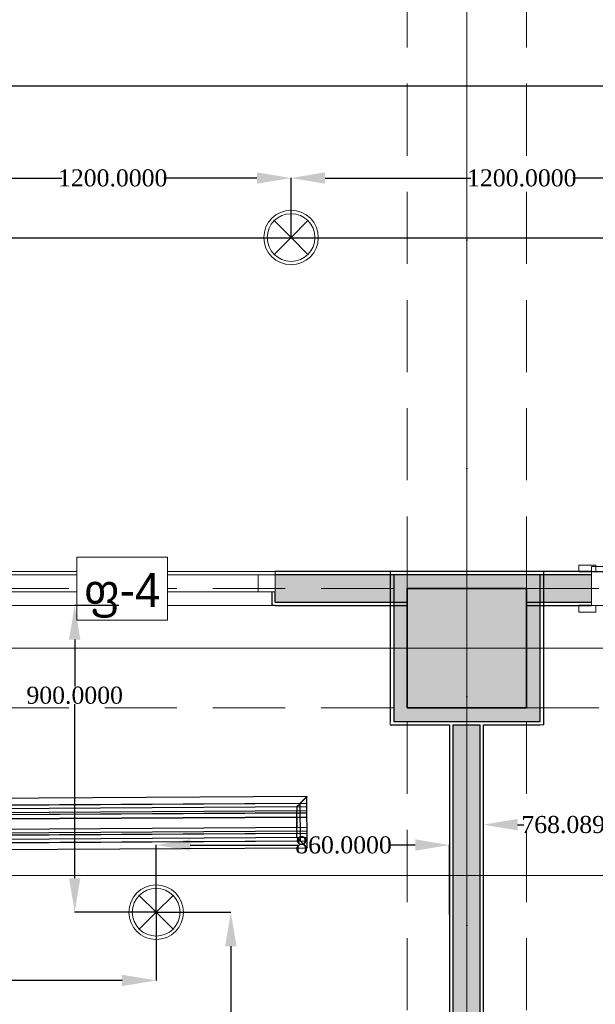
# Model space of a CAD drawing. Header units: millimetres. Extents: x 0 to 88385, y 0 to 41127.
# Tile 52 of 244: x 53920 to 55608, y 19618 to 22507. Entities that reach past the tile are written whole.
import ezdxf
from ezdxf.enums import TextEntityAlignment as Align

# ---------------------------------------------------------------- set-up
doc = ezdxf.new("R2010")
doc.units = ezdxf.units.MM
doc.header["$MEASUREMENT"] = 0
doc.set_wipeout_variables(frame=1)
doc.linetypes.add('Dot & Dashed', pattern=[670.277762, 317.5, -176.388889, 0, -176.388874])
doc.linetypes.add('Hidden', pattern=[317.5, 211.666667, -105.833333])
for name, color, linetype in [('- ავარიული განათება', 7, 'Continuous'), ('- განათება', 7, 'Continuous'), ('- მექანიკური ნაწილი', 7, 'Continuous'), ('Edges', 7, 'Continuous'), ('New_Structural - Bearing', 7, 'Continuous'), ('Structural - Bearing', 7, 'Continuous'), ('Structural - Grid', 7, 'Continuous')]:
    doc.layers.add(name, color=color, linetype=linetype)
for name, color, linetype, lineweight in [('2D Drafting - General_Pen_No__2', 8, 'Continuous', 15), ('New_Annotation - Text_Pen_No__20', 1, 'Continuous', 0), ('New_Archicad Doors_Pen_No__1', 7, 'Continuous', 13), ('New_Archicad Windows_Pen_No__1', 7, 'Continuous', 13), ('New_Structural - Bearing_Pen_No__1', 7, 'Continuous', 13), ('Structural - Bearing_Pen_No__20', 1, 'Continuous', 0)]:
    doc.layers.add(name, color=color, linetype=linetype, lineweight=lineweight)
for name, color, linetype, lineweight, true_color in [('New_Interior - Lamp_Pen_No__77', 7, 'Continuous', 20, 0xffeb28), ('New_Structural - Bearing_Pen_No__255', 7, 'Continuous', 13, 0xe8e8e8), ('New_Structural - Bearing_Pen_No__5', 7, 'Continuous', 25, 0x40a5ff), ('New_Structural - Bearing_Pen_No__57', 7, 'Continuous', 25, 0xdcd214), ('Structural - Bearing_Pen_No__161', 7, 'Continuous', 13, 0x6a6a6a), ('Structural - Bearing_Pen_No__28', 7, 'Continuous', 35, 0xa80f02), ('Structural - Bearing_Pen_No__81', 7, 'Continuous', 20, 0x6a6a6a), ('Structural - Grid_Pen_No__81', 7, 'Continuous', 20, 0x6a6a6a)]:
    doc.layers.add(name, color=color, linetype=linetype, lineweight=lineweight, true_color=true_color)
doc.styles.add('GENERATED_STYLE_2', font='txt')
doc.styles.get("Standard").update_dxf_attribs({"font": 'sylfaen.ttf'})
doc.dimstyles.get("Standard").update_dxf_attribs({"dimtxt": 0.18, "dimasz": 0.18, "dimexe": 0.18, "dimexo": 0.0625, "dimgap": 0.09, "dimtad": 0, "dimtih": 1, "dimtoh": 1, "dimdec": 4, "dimzin": 0, "dimdsep": 46, "dimtxsty": 'Standard', "dimcen": 0.09, "dimadec": 0, "dimazin": 0, "dimtfac": 1, "dimtdec": 4, "dimtofl": 0, "dimtmove": 0, "dimatfit": 3, "dimfxl": 1, "dimtolj": 1, "dimtzin": 0, "dimarcsym": 0})

# ---------------------------------------------------------------- blocks, each defined once
blk = doc.blocks.new('Window_2')
at = {"layer": 'New_Archicad Windows_Pen_No__1', "color": 7, "linetype": 'Continuous', "lineweight": 13}
for p, q in [((-500, 10), (500, 10)), ((-500, 10), (-500, 0)), ((-500, 0), (-450, 0)), ((-500, 0), (-500, -50)), ((-500, 0), (-500, -50)), ((-450, 0), (-450, -50)), ((-450, 0), (450, 0)), ((450, -50), (450, 0)), ((450, 0), (500, 0)), ((500, 10), (500, 0)), ((500, 0), (500, -50)), ((500, 0), (500, -50)), ((-450, -50), (-500, -50)), ((-490, -50), (-490, -90)), ((450, -50), (-450, -50)), ((500, -50), (450, -50)), ((490, -50), (490, -90)), ((-500, -90), (-490, -90)), ((-490, -90), (490, -90)), ((500, -90), (490, -90))]:
    blk.add_line(p, q, dxfattribs=at)
blk = doc.blocks.new('Door_3')
at = {"layer": 'New_Archicad Doors_Pen_No__1', "color": 7, "linetype": 'Continuous', "lineweight": 13}
for p, q in [((370, 0), (370, 820)), ((370, 820), (410, 820)), ((410, 820), (410, 0)), ((-487, 0), (-487, 19)), ((-487, 19), (-437, 19)), ((-437, 0), (-487, 0)), ((-450, 0), (-487, 0)), ((-450, 0), (-487, 0)), ((-410, 0), (-450, 0)), ((-450, 0), (-450, -115)), ((-450, 0), (-450, -10)), ((-450, 0), (-450, -10)), ((-437, 19), (-437, 0)), ((-410, -115), (-410, 0)), ((410, 0), (370, 0)), ((450, 0), (410, 0)), ((410, 0), (410, -115)), ((437, 19), (487, 19)), ((437, 0), (437, 19)), ((487, 0), (437, 0)), ((450, -115), (450, 0)), ((450, 0), (450, -10)), ((450, 0), (450, -10)), ((450, 0), (487, 0)), ((450, 0), (487, 0)), ((487, 19), (487, 0)), ((-450, -10), (-450, -90)), ((-450, -10), (-450, -90)), ((450, -10), (450, -90)), ((450, -10), (450, -90)), ((-487, -119), (-487, -100)), ((-487, -100), (-437, -100)), ((-450, -100), (-487, -100)), ((-450, -100), (-487, -100)), ((-450, -90), (-450, -100)), ((-450, -90), (-450, -100)), ((-450, -115), (-410, -115)), ((-437, -100), (-437, -119)), ((410, -115), (450, -115)), ((437, -100), (487, -100)), ((437, -119), (437, -100)), ((450, -90), (450, -100)), ((450, -90), (450, -100)), ((450, -100), (487, -100)), ((450, -100), (487, -100)), ((487, -100), (487, -119)), ((-437, -119), (-487, -119)), ((487, -119), (437, -119))]:
    blk.add_line(p, q, dxfattribs=at)
blk.add_arc((410, 0), 820, 90, 180, dxfattribs=at)
blk = doc.blocks.new('Wall_46', base_point=(2382.1, 20888))
at = {"layer": 'New_Structural - Bearing_Pen_No__57', "linetype": 'Continuous', "lineweight": 25, "true_color": 0xdcd214}
blk.add_hatch(color=52, dxfattribs=at).paths.add_polyline_path([(-29571.1, 20798), (-29183.8, 20798), (-29183.8, 20838), (-28833.8, 20838), (-28833.8, 20798), (-28643.7, 20798), (-28643.7, 20878), (-29571.1, 20878), (-29571.1, 20828)])
at = {"layer": 'New_Structural - Bearing_Pen_No__1', "color": 7, "linetype": 'Continuous', "lineweight": 13}
for p, q in [((-29571.1, 20888), (-29571.1, 20878)), ((-29571.1, 20878), (-29571.1, 20828)), ((-28643.7, 20878), (-28643.7, 20888)), ((-28643.7, 20798), (-28643.7, 20878)), ((-29571.1, 20828), (-29581.1, 20828)), ((-28643.7, 20788), (-28643.7, 20798))]:
    blk.add_line(p, q, dxfattribs=at)
at = {"layer": 'New_Structural - Bearing_Pen_No__5', "color": 161, "linetype": 'Continuous', "lineweight": 25, "true_color": 0x40a5ff}
for p, q in [((-28643.7, 20878), (-29571.1, 20878)), ((-28643.7, 20888), (-28680.7, 20888)), ((-29581.1, 20828), (-29581.1, 20788)), ((-29571.1, 20798), (-29571.1, 20828)), ((-29571.1, 20788), (-29581.1, 20788)), ((-29571.1, 20798), (-29183.8, 20798)), ((-28833.8, 20798), (-28643.7, 20798)), ((-28643.7, 20788), (-28680.7, 20788))]:
    blk.add_line(p, q, dxfattribs=at)
at = {"layer": 'New_Structural - Bearing_Pen_No__5', "color": 161, "linetype": 'Continuous', "lineweight": 25, "true_color": 0x40a5ff, "flags": 128}
for points in [[(-28643.7, 20888), (-29571.1, 20888)], [(-29571.1, 20788), (-29183.8, 20788)], [(-28833.8, 20788), (-28643.7, 20788)]]:
    blk.add_lwpolyline(points, dxfattribs=at)
at = {"layer": 'New_Archicad Doors_Pen_No__1', "color": 7, "linetype": 'Continuous', "lineweight": 13, "zscale": 1000, "rotation": 180}
blk.add_blockref('Door_3', (-28193.7, 20788), dxfattribs=at)
at = {"layer": 'New_Archicad Windows_Pen_No__1', "color": 7, "linetype": 'Continuous', "lineweight": 13, "zscale": 1000}
blk.add_blockref('Window_2', (-30071.1, 20878), dxfattribs=at)
blk = doc.blocks.new('Wall_58', base_point=(-29060.5, 20488))
at = {"layer": 'New_Structural - Bearing_Pen_No__57', "linetype": 'Continuous', "lineweight": 25, "true_color": 0xdcd214}
blk.add_hatch(color=52, dxfattribs=at).paths.add_polyline_path([(-29050.5, 20438), (-29050.5, 14888), (-28970.5, 14888), (-28970.5, 20438)])
at = {"layer": 'New_Structural - Bearing_Pen_No__1', "color": 7, "linetype": 'Continuous', "lineweight": 13, "flags": 128}
blk.add_lwpolyline([(-29050.5, 20438), (-28970.5, 20438)], dxfattribs=at)
at = {"layer": 'New_Structural - Bearing_Pen_No__5', "color": 161, "linetype": 'Continuous', "lineweight": 25, "true_color": 0x40a5ff}
for p, q in [((-29050.5, 20438), (-29050.5, 14888)), ((-28970.5, 14888), (-28970.5, 20438))]:
    blk.add_line(p, q, dxfattribs=at)
at = {"layer": 'New_Structural - Bearing_Pen_No__5', "color": 161, "linetype": 'Continuous', "lineweight": 25, "true_color": 0x40a5ff, "flags": 128}
for points in [[(-29060.5, 20438), (-29060.5, 14888)], [(-28960.5, 14888), (-28960.5, 20438)]]:
    blk.add_lwpolyline(points, dxfattribs=at)
blk = doc.blocks.new('Wall_112', base_point=(-28833.8, 20838))
at = {"layer": 'New_Structural - Bearing_Pen_No__255', "linetype": 'Continuous', "lineweight": 13, "true_color": 0xe8e8e8}
for points in [[(-28833.8, 20878), (-28833.8, 20838), (-28793.8, 20878)], [(-28833.8, 20838), (-28793.8, 20838), (-28793.8, 20878)], [(-28793.8, 20488), (-28793.8, 20838), (-28833.8, 20838), (-28833.8, 20488)], [(-28833.8, 20488), (-28833.8, 20448), (-28793.8, 20448)], [(-28793.8, 20488), (-28833.8, 20488), (-28793.8, 20448)]]:
    blk.add_hatch(color=254, dxfattribs=at).paths.add_polyline_path(points)
at = {"layer": 'New_Structural - Bearing_Pen_No__1', "color": 7, "linetype": 'Continuous', "lineweight": 13, "flags": 128}
for points in [[(-28783.8, 20888), (-28793.8, 20888)], [(-28783.8, 20438), (-28793.8, 20438)]]:
    blk.add_lwpolyline(points, dxfattribs=at)
at = {"layer": 'New_Structural - Bearing_Pen_No__5', "color": 161, "linetype": 'Continuous', "lineweight": 25, "true_color": 0x40a5ff}
for p, q in [((-28793.8, 20878), (-28833.8, 20878)), ((-28793.8, 20838), (-28793.8, 20878)), ((-28793.8, 20488), (-28793.8, 20838)), ((-28793.8, 20448), (-28793.8, 20488)), ((-28833.8, 20448), (-28793.8, 20448))]:
    blk.add_line(p, q, dxfattribs=at)
at = {"layer": 'New_Structural - Bearing_Pen_No__5', "color": 161, "linetype": 'Continuous', "lineweight": 25, "true_color": 0x40a5ff, "flags": 128}
blk.add_lwpolyline([(-28783.8, 20438), (-28783.8, 20888)], dxfattribs=at)
blk = doc.blocks.new('Wall_113', base_point=(-28833.8, 20488))
at = {"layer": 'New_Structural - Bearing_Pen_No__255', "linetype": 'Continuous', "lineweight": 13, "true_color": 0xe8e8e8}
for points in [[(-29183.8, 20488), (-29223.8, 20488), (-29223.8, 20448)], [(-29183.8, 20488), (-29223.8, 20448), (-29183.8, 20448)], [(-28833.8, 20488), (-29183.8, 20488), (-29183.8, 20448), (-28833.8, 20448)]]:
    blk.add_hatch(color=254, dxfattribs=at).paths.add_polyline_path(points)
at = {"layer": 'New_Structural - Bearing_Pen_No__1', "color": 7, "linetype": 'Continuous', "lineweight": 13, "flags": 128}
blk.add_lwpolyline([(-29233.8, 20438), (-29233.8, 20448)], dxfattribs=at)
at = {"layer": 'New_Structural - Bearing_Pen_No__5', "color": 161, "linetype": 'Continuous', "lineweight": 25, "true_color": 0x40a5ff}
for p, q in [((-29223.8, 20488), (-29223.8, 20448)), ((-29223.8, 20448), (-29183.8, 20448)), ((-29183.8, 20448), (-28833.8, 20448)), ((-28833.8, 20448), (-28793.8, 20448))]:
    blk.add_line(p, q, dxfattribs=at)
at = {"layer": 'New_Structural - Bearing_Pen_No__5', "color": 161, "linetype": 'Continuous', "lineweight": 25, "true_color": 0x40a5ff, "flags": 128}
for points in [[(-29233.8, 20438), (-29060.5, 20438)], [(-29050.5, 20438), (-28970.5, 20438)], [(-28960.5, 20438), (-28793.8, 20438)]]:
    blk.add_lwpolyline(points, dxfattribs=at)
blk = doc.blocks.new('Wall_114', base_point=(-29183.8, 20488))
at = {"layer": 'New_Structural - Bearing_Pen_No__255', "linetype": 'Continuous', "lineweight": 13, "true_color": 0xe8e8e8}
for points in [[(-29223.8, 20878), (-29183.8, 20838), (-29183.8, 20878)], [(-29223.8, 20838), (-29183.8, 20838), (-29223.8, 20878)], [(-29223.8, 20838), (-29223.8, 20488), (-29183.8, 20488), (-29183.8, 20838)]]:
    blk.add_hatch(color=254, dxfattribs=at).paths.add_polyline_path(points)
at = {"layer": 'New_Structural - Bearing_Pen_No__1', "color": 7, "linetype": 'Continuous', "lineweight": 13, "flags": 128}
blk.add_lwpolyline([(-29233.8, 20888), (-29223.8, 20888)], dxfattribs=at)
at = {"layer": 'New_Structural - Bearing_Pen_No__5', "color": 161, "linetype": 'Continuous', "lineweight": 25, "true_color": 0x40a5ff}
for p, q in [((-29183.8, 20878), (-29223.8, 20878)), ((-29223.8, 20878), (-29223.8, 20838)), ((-29223.8, 20838), (-29223.8, 20488)), ((-29223.8, 20488), (-29223.8, 20448))]:
    blk.add_line(p, q, dxfattribs=at)
at = {"layer": 'New_Structural - Bearing_Pen_No__5', "color": 161, "linetype": 'Continuous', "lineweight": 25, "true_color": 0x40a5ff, "flags": 128}
blk.add_lwpolyline([(-29233.8, 20888), (-29233.8, 20448)], dxfattribs=at)
blk = doc.blocks.new('Wall_115', base_point=(-29183.8, 20838))
at = {"layer": 'New_Structural - Bearing_Pen_No__255', "linetype": 'Continuous', "lineweight": 13, "true_color": 0xe8e8e8}
blk.add_hatch(color=254, dxfattribs=at).paths.add_polyline_path([(-29183.8, 20878), (-29183.8, 20838), (-28833.8, 20838), (-28833.8, 20878)])
at = {"layer": 'New_Structural - Bearing_Pen_No__5', "color": 161, "linetype": 'Continuous', "lineweight": 25, "true_color": 0x40a5ff}
for p, q in [((-29183.8, 20878), (-29223.8, 20878)), ((-28833.8, 20878), (-29183.8, 20878)), ((-28793.8, 20878), (-28833.8, 20878))]:
    blk.add_line(p, q, dxfattribs=at)
at = {"layer": 'New_Structural - Bearing_Pen_No__5', "color": 161, "linetype": 'Continuous', "lineweight": 25, "true_color": 0x40a5ff, "flags": 128}
blk.add_lwpolyline([(-28793.8, 20888), (-29223.8, 20888)], dxfattribs=at)
blk = doc.blocks.new('Column_17', base_point=(-29008.8, 20663))
at = {"layer": 'Structural - Bearing_Pen_No__161', "linetype": 'Continuous', "lineweight": 0, "true_color": 0x6a6a6a}
blk.add_hatch(color=251, dxfattribs=at).paths.add_polyline_path([(-28833.8, 20488), (-28833.8, 20838), (-29183.8, 20838), (-29183.8, 20488)])
at = {"layer": 'Structural - Bearing_Pen_No__20', "color": 1, "linetype": 'Continuous', "lineweight": 0}
for p, q in [((-29008.8, 20743), (-29008.8, 20918)), ((-29088.8, 20663), (-29263.8, 20663)), ((-28928.8, 20663), (-28753.8, 20663)), ((-29008.8, 20583), (-29008.8, 20408))]:
    blk.add_line(p, q, dxfattribs=at)
blk.add_point((-29008.8, 20663), dxfattribs=at)
at = {"layer": 'Structural - Bearing_Pen_No__28', "color": 14, "linetype": 'Continuous', "lineweight": 35, "true_color": 0xa80f02, "flags": 128}
blk.add_lwpolyline([(-28833.8, 20488), (-28833.8, 20838), (-29183.8, 20838), (-29183.8, 20488)], close=True, dxfattribs=at)
blk = doc.blocks.new('Standard grid marker')
at = {"layer": 'Structural - Grid_Pen_No__81', "color": 251, "linetype": 'Continuous', "lineweight": 20, "true_color": 0x6a6a6a}
blk.add_line((1000, 0), (51328.1, 0), dxfattribs=at)
at = {"layer": 'Structural - Grid_Pen_No__81', "color": 251, "lineweight": 20, "true_color": 0x6a6a6a, "style": 'GENERATED_STYLE_2'}
for tag, p in [('AC_MarkerText_1_0', (-100, -144)), ('AC_MarkerText_1_1', (52428.1, -144))]:
    blk.add_attdef(tag, text='', height=100, rotation=180, dxfattribs=at).set_placement(p, align=Align.TOP_CENTER)
blk = doc.blocks.new('Standard grid marker_2')
at = {"layer": 'Structural - Grid_Pen_No__81', "color": 251, "linetype": 'Continuous', "lineweight": 20, "true_color": 0x6a6a6a}
blk.add_line((1000, 0), (27734.9, 0), dxfattribs=at)
at = {"layer": 'Structural - Grid_Pen_No__81', "color": 251, "lineweight": 20, "true_color": 0x6a6a6a, "style": 'GENERATED_STYLE_2'}
for tag, p in [('AC_MarkerText_1_0', (-1.5, -46.7)), ('AC_MarkerText_1_1', (28933.4, -46.7))]:
    blk.add_attdef(tag, text='', height=100, rotation=270, dxfattribs=at).set_placement(p, align=Align.TOP_CENTER)
blk = doc.blocks.new('Beam_6', base_point=(-29008.8, 14663))
at = {"layer": 'Structural - Bearing_Pen_No__81', "color": 251, "linetype": 'Dot & Dashed', "lineweight": 20, "true_color": 0x6a6a6a}
blk.add_line((-29008.8, 14663), (-29008.8, 32663), dxfattribs=at)
at = {"layer": 'Structural - Bearing_Pen_No__81', "color": 251, "linetype": 'Hidden', "lineweight": 20, "true_color": 0x6a6a6a}
for p, q in [((-29183.8, 20838), (-29183.8, 26488)), ((-28833.8, 20838), (-28833.8, 26488)), ((-29183.8, 14838), (-29183.8, 20488)), ((-28833.8, 14838), (-28833.8, 20488))]:
    blk.add_line(p, q, dxfattribs=at)
blk = doc.blocks.new('Beam_11', base_point=(-47008.8, 20663))
at = {"layer": 'Structural - Bearing_Pen_No__81', "color": 251, "linetype": 'Hidden', "lineweight": 20, "true_color": 0x6a6a6a}
for p, q in [((-34833.8, 20838), (-29183.8, 20838)), ((-28833.8, 20838), (-23183.8, 20838)), ((-34833.8, 20488), (-29183.8, 20488)), ((-28833.8, 20488), (-23183.8, 20488))]:
    blk.add_line(p, q, dxfattribs=at)
at = {"layer": 'Structural - Bearing_Pen_No__81', "color": 251, "linetype": 'Dot & Dashed', "lineweight": 20, "true_color": 0x6a6a6a}
blk.add_line((-47008.8, 20663), (991.2, 20663), dxfattribs=at)
blk = doc.blocks.new('lineardiffplan')
at = {"layer": 'Edges'}
for p, q in [((392.8, 274.9), (392.8, 274.6)), ((393.1, 274.9), (392.8, 274.9)), ((422.8, 244.9), (392.8, 274.9)), ((392.8, 274.6), (392.9, 274.5)), ((392.9, 125.2), (392.9, 274.5)), ((412.4, 255), (392.9, 274.5)), ((393.1, 274.9), (393.2, 274.8)), ((393.2, 274.8), (412.7, 255.3)), ((1462.8, 244.9), (1492.8, 274.9)), ((1472.9, 255.3), (1492.4, 274.8)), ((1473.2, 254.9), (1492.8, 274.5)), ((1492.4, 274.8), (1492.5, 274.9)), ((1492.8, 274.9), (1492.5, 274.9)), ((1492.8, 274.5), (1492.8, 274.9)), ((1492.8, 274.5), (1492.8, 274.5)), ((1492.8, 125.4), (1492.8, 274.5)), ((1492.8, 255.3), (392.9, 255.3)), ((392.9, 254.9), (1492.8, 254.9)), ((392.9, 244.9), (1492.8, 244.9)), ((392.9, 233.2), (1492.8, 233.2)), ((392.9, 233), (1492.8, 233)), ((412.4, 144.7), (412.4, 255)), ((412.8, 254.6), (412.4, 255)), ((412.7, 255.3), (413.1, 254.9)), ((412.8, 145.1), (412.8, 254.6)), ((412.8, 254.6), (422.8, 244.6)), ((413.1, 254.9), (423.1, 244.9)), ((422.8, 244.6), (422.8, 244.9)), ((422.8, 244.9), (423.1, 244.9)), ((422.8, 244.6), (422.8, 244.6)), ((422.8, 244.6), (422.8, 233.2)), ((422.8, 233), (422.8, 233.2)), ((422.8, 226.8), (422.8, 233)), ((423.1, 244.9), (423.1, 244.9)), ((1472.5, 254.9), (1462.5, 244.9)), ((1462.5, 244.9), (1462.5, 244.9)), ((1462.5, 244.9), (1462.8, 244.9)), ((1462.8, 244.9), (1462.9, 244.6)), ((1462.8, 244.5), (1462.9, 244.6)), ((1462.8, 233.2), (1462.8, 244.5)), ((1462.8, 233), (1462.8, 233.2)), ((1462.8, 226.8), (1462.8, 233)), ((1462.9, 244.6), (1472.8, 254.5)), ((1472.9, 255.3), (1472.5, 254.9)), ((1472.8, 254.5), (1473.2, 254.9)), ((1472.8, 254.5), (1472.8, 145.3)), ((1473.2, 144.9), (1473.2, 254.9)), ((392.9, 226.8), (1492.8, 226.8)), ((392.9, 226.5), (1492.8, 226.5)), ((392.9, 214.9), (1492.8, 214.9)), ((1492.8, 214.8), (392.9, 214.8)), ((422.4, 214.9), (422.3, 214.9)), ((422.8, 214.9), (422.4, 214.9)), ((422.8, 226.5), (422.8, 226.8)), ((422.8, 214.9), (422.8, 226.5)), ((422.8, 184.9), (422.8, 214.9)), ((423.2, 214.9), (422.8, 214.9)), ((423.2, 214.8), (422.8, 214.9)), ((423.2, 214.8), (423.2, 214.9)), ((423.2, 214.8), (423.2, 184.9)), ((1462.8, 214.9), (1462.4, 214.9)), ((1462.4, 214.9), (1462.4, 214.8)), ((1462.8, 214.9), (1462.4, 214.8)), ((1462.4, 184.9), (1462.4, 214.8)), ((1462.8, 226.5), (1462.8, 226.8)), ((1462.8, 214.9), (1462.8, 226.5)), ((1462.8, 214.9), (1462.8, 184.9)), ((1462.8, 214.9), (1463.2, 214.9)), ((1463.2, 214.9), (1463.3, 214.9)), ((1492.8, 184.9), (392.9, 184.9)), ((422.4, 184.9), (422.3, 184.9)), ((422.8, 184.9), (422.4, 184.9)), ((422.8, 184.9), (423.2, 184.9)), ((422.8, 173.2), (422.8, 184.9)), ((1462.4, 184.9), (1462.8, 184.9)), ((1462.8, 173.2), (1462.8, 184.9)), ((1463.2, 184.9), (1462.8, 184.9)), ((1463.2, 184.9), (1463.3, 184.9)), ((392.8, 124.9), (422.8, 154.9)), ((392.9, 173.2), (1492.8, 173.2)), ((392.9, 173), (1492.8, 173)), ((392.9, 166.8), (1492.8, 166.8)), ((392.9, 166.5), (1492.8, 166.5)), ((392.9, 154.9), (1492.8, 154.9)), ((1492.8, 144.9), (392.9, 144.9)), ((392.9, 125.2), (412.4, 144.7)), ((412.8, 145.1), (412.4, 144.7)), ((412.7, 144.5), (413.1, 144.9)), ((412.8, 145.1), (422.8, 155.1)), ((423.1, 154.8), (413.1, 144.9)), ((422.8, 173), (422.8, 173.2)), ((422.8, 173), (422.8, 166.8)), ((422.8, 166.5), (422.8, 166.8)), ((422.8, 155.1), (422.8, 166.5)), ((422.8, 154.9), (422.8, 155.1)), ((422.8, 155.1), (422.8, 155.1)), ((423.1, 154.8), (422.8, 154.9)), ((423.1, 154.8), (423.1, 154.9)), ((1462.5, 154.8), (1462.4, 154.9)), ((1462.8, 154.9), (1462.5, 154.8)), ((1462.5, 154.8), (1472.4, 144.9)), ((1462.8, 173), (1462.8, 173.2)), ((1462.8, 166.8), (1462.8, 173)), ((1462.8, 166.5), (1462.8, 166.8)), ((1462.8, 155.3), (1462.8, 166.5)), ((1462.9, 155.2), (1462.8, 155.3)), ((1462.9, 155.2), (1462.8, 154.9)), ((1462.8, 154.9), (1492.8, 124.9)), ((1472.8, 145.3), (1462.9, 155.2)), ((1472.4, 144.9), (1472.8, 144.5)), ((1473.2, 144.9), (1472.8, 145.3)), ((1473.2, 144.9), (1492.8, 125.4)), ((392.9, 125.2), (392.8, 125.1)), ((392.8, 125.1), (392.8, 124.9)), ((392.8, 124.9), (393.1, 124.9)), ((392.9, 144.5), (1492.8, 144.5)), ((393.2, 124.9), (393.1, 124.9)), ((412.7, 144.5), (393.2, 124.9)), ((1472.8, 144.5), (1492.4, 124.9)), ((1492.4, 124.9), (1492.8, 124.9)), ((1492.4, 124.9), (1492.4, 124.9)), ((1492.8, 125.3), (1492.8, 125.4)), ((1492.8, 124.9), (1492.8, 125.3))]:
    blk.add_line(p, q, dxfattribs=at)
blk.add_lwpolyline([(393.2, 274.8), (1492.8, 274.8), (1492.8, 124.9), (393.2, 124.9)], close=True, dxfattribs=at)
blk = doc.blocks.new('Recessed Spot')
at = {"layer": 'New_Interior - Lamp_Pen_No__77', "color": 2, "linetype": 'Continuous', "lineweight": 20, "true_color": 0xffeb28}
for q in [(-49.5, 49.5), (49.5, 49.5), (-49.5, -49.5), (49.5, -49.5)]:
    blk.add_line((0, 0), q, dxfattribs=at)
at = {"layer": 'New_Interior - Lamp_Pen_No__77', "color": 2, "linetype": 'Continuous', "lineweight": 20, "true_color": 0xffeb28, "flags": 128}
blk.add_lwpolyline([(80, 0, 1), (-80, 0, 1)], format="xyb", close=True, dxfattribs=at)
at = {"layer": 'New_Interior - Lamp_Pen_No__77', "color": 2, "linetype": 'Continuous', "lineweight": 20, "true_color": 0xffeb28}
blk.add_circle((0, 0), 70, dxfattribs=at)
blk = doc.blocks.new('*D863')
at = {"layer": '- განათება', "color": 0, "lineweight": -2, "transparency": 16777216}
for p, q in [((54319.8, 19888), (54539, 19888)), ((54538.8, 19788), (54538.8, 19306.1)), ((54538.8, 18488), (54538.8, 19254.8)), ((54319.8, 18388), (54539, 18388))]:
    blk.add_line(p, q, dxfattribs=at)
at = {"layer": '- განათება', "color": 0, "transparency": 16777216}
for points in [[(54522.1, 19788), (54555.4, 19788), (54538.8, 19888)], [(54522.1, 18488), (54555.4, 18488), (54538.8, 18388)]]:
    blk.add_solid(points, dxfattribs=at)
at = {"layer": 'Defpoints', "color": 0, "transparency": 16777216}
for p in [(54319.8, 19888), (54319.8, 18388), (54538.8, 18388)]:
    blk.add_point(p, dxfattribs=at)
at = {"layer": '- განათება', "color": 0, "transparency": 16777216, "insert": (54538.8, 19280.4), "char_height": 50, "attachment_point": 5}
blk.add_mtext('\\A1;{\\fSylfaen|b0|i0|c0|p18;1500.0000}', dxfattribs=at)
blk = doc.blocks.new('*D850')
at = {"layer": '- განათება', "color": 0, "lineweight": -2, "transparency": 16777216}
for p, q in [((53019.8, 19887.9), (53019.8, 19687.8)), ((54319.8, 19887.9), (54319.8, 19687.8)), ((53119.8, 19688), (53469.9, 19688)), ((54219.8, 19688), (53769.2, 19688))]:
    blk.add_line(p, q, dxfattribs=at)
at = {"layer": '- განათება', "color": 0, "transparency": 16777216}
for points in [[(53119.8, 19704.7), (53119.8, 19671.3), (53019.8, 19688)], [(54219.8, 19704.7), (54219.8, 19671.3), (54319.8, 19688)]]:
    blk.add_solid(points, dxfattribs=at)
at = {"layer": 'Defpoints', "color": 0, "transparency": 16777216}
for p in [(53019.8, 19888), (54319.8, 19888), (53019.8, 19688)]:
    blk.add_point(p, dxfattribs=at)
at = {"layer": '- განათება', "color": 0, "transparency": 16777216, "insert": (53619.5, 19688), "char_height": 50, "attachment_point": 5}
blk.add_mtext('\\A1;{\\fSylfaen|b0|i0|c0|p18;1300.0000}', dxfattribs=at)
blk = doc.blocks.new('*D851')
at = {"layer": '- განათება', "color": 0, "lineweight": -2, "transparency": 16777216}
for p, q in [((54319.8, 19888), (54319.8, 20085.4)), ((54419.8, 20085.2), (54735.6, 20085.2)), ((55079.8, 20085.2), (55003.3, 20085.2)), ((55179.8, 19881.8), (55179.8, 20085.4))]:
    blk.add_line(p, q, dxfattribs=at)
at = {"layer": '- განათება', "color": 0, "transparency": 16777216}
for points in [[(54419.8, 20101.9), (54419.8, 20068.6), (54319.8, 20085.2)], [(55079.8, 20101.9), (55079.8, 20068.6), (55179.8, 20085.2)]]:
    blk.add_solid(points, dxfattribs=at)
at = {"layer": 'Defpoints', "color": 0, "transparency": 16777216}
for p in [(54319.8, 20085.2), (54319.8, 19888), (55179.8, 19881.7)]:
    blk.add_point(p, dxfattribs=at)
at = {"layer": '- განათება', "color": 0, "transparency": 16777216, "insert": (54869.4, 20085.2), "char_height": 50, "attachment_point": 5}
blk.add_mtext('\\A1;{\\fSylfaen|b0|i0|c0|p18;860.0000}', dxfattribs=at)
blk = doc.blocks.new('*D852')
at = {"layer": '- განათება', "color": 0, "lineweight": -2, "transparency": 16777216}
for p, q in [((54210, 20788), (54080.6, 20788)), ((54080.8, 20688), (54080.8, 20550.1)), ((54080.8, 19988), (54080.8, 20498.7)), ((54319.7, 19888), (54080.6, 19888))]:
    blk.add_line(p, q, dxfattribs=at)
at = {"layer": '- განათება', "color": 0, "transparency": 16777216}
for points in [[(54064.1, 20688), (54097.4, 20688), (54080.8, 20788)], [(54064.1, 19988), (54097.4, 19988), (54080.8, 19888)]]:
    blk.add_solid(points, dxfattribs=at)
at = {"layer": 'Defpoints', "color": 0, "transparency": 16777216}
for p in [(54210, 20788), (54080.8, 19888), (54319.8, 19888)]:
    blk.add_point(p, dxfattribs=at)
at = {"layer": '- განათება', "color": 0, "transparency": 16777216, "insert": (54080.8, 20524.4), "char_height": 50, "attachment_point": 5}
blk.add_mtext('\\A1;{\\fSylfaen|b0|i0|c0|p18;900.0000}', dxfattribs=at)
blk = doc.blocks.new('*D870')
at = {"layer": '- განათება', "color": 0, "lineweight": -2, "transparency": 16777216}
for p, q in [((55279.8, 19859.8), (55279.8, 20145.2)), ((55379.8, 20145), (55398.6, 20145)), ((55947.9, 20145), (55666.6, 20145)), ((56047.9, 19888), (56047.9, 20145.2))]:
    blk.add_line(p, q, dxfattribs=at)
at = {"layer": '- განათება', "color": 0, "transparency": 16777216}
for points in [[(55379.8, 20161.7), (55379.8, 20128.3), (55279.8, 20145)], [(55947.9, 20161.7), (55947.9, 20128.3), (56047.9, 20145)]]:
    blk.add_solid(points, dxfattribs=at)
at = {"layer": 'Defpoints', "color": 0, "transparency": 16777216}
for p in [(56047.9, 20145), (56047.9, 19888), (55279.8, 19859.7)]:
    blk.add_point(p, dxfattribs=at)
at = {"layer": '- განათება', "color": 0, "transparency": 16777216, "insert": (55532.6, 20145), "char_height": 50, "attachment_point": 5}
blk.add_mtext('\\A1;{\\fSylfaen|b0|i0|c0|p18;768.0896}', dxfattribs=at)
blk = doc.blocks.new('*D1182')
at = {"layer": '- განათება', "color": 0, "lineweight": -2, "transparency": 16777216}
for p, q in [((53515.5, 21868), (53515.5, 22042.7)), ((53615.5, 22042.5), (54042.7, 22042.5)), ((54615.5, 22042.5), (54342, 22042.5)), ((54715.5, 21868), (54715.5, 22042.7))]:
    blk.add_line(p, q, dxfattribs=at)
at = {"layer": '- განათება', "color": 0, "transparency": 16777216}
for points in [[(53615.5, 22059.2), (53615.5, 22025.8), (53515.5, 22042.5)], [(54615.5, 22059.2), (54615.5, 22025.8), (54715.5, 22042.5)]]:
    blk.add_solid(points, dxfattribs=at)
at = {"layer": 'Defpoints', "color": 0, "transparency": 16777216}
for p in [(53515.5, 22042.5), (53515.5, 21868), (54715.5, 21868)]:
    blk.add_point(p, dxfattribs=at)
at = {"layer": '- განათება', "color": 0, "transparency": 16777216, "insert": (54192.3, 22042.5), "char_height": 50, "attachment_point": 5}
blk.add_mtext('\\A1;{\\fSylfaen|b0|i0|c0|p18;1200.0000}', dxfattribs=at)
blk = doc.blocks.new('*D1183')
at = {"layer": '- განათება', "color": 0, "lineweight": -2, "transparency": 16777216}
for p, q in [((54715.5, 21868), (54715.5, 22042.7)), ((54815.5, 22042.5), (55242.7, 22042.5)), ((55815.5, 22042.5), (55542, 22042.5)), ((55915.5, 21868), (55915.5, 22042.7))]:
    blk.add_line(p, q, dxfattribs=at)
at = {"layer": '- განათება', "color": 0, "transparency": 16777216}
for points in [[(54815.5, 22059.2), (54815.5, 22025.8), (54715.5, 22042.5)], [(55815.5, 22059.2), (55815.5, 22025.8), (55915.5, 22042.5)]]:
    blk.add_solid(points, dxfattribs=at)
at = {"layer": 'Defpoints', "color": 0, "transparency": 16777216}
for p in [(54715.5, 22042.5), (54715.5, 21868), (55915.5, 21868)]:
    blk.add_point(p, dxfattribs=at)
at = {"layer": '- განათება', "color": 0, "transparency": 16777216, "insert": (55392.3, 22042.5), "char_height": 50, "attachment_point": 5}
blk.add_mtext('\\A1;{\\fSylfaen|b0|i0|c0|p18;1200.0000}', dxfattribs=at)
blk = doc.blocks.new('*D1376')
at = {"layer": '- ავარიული განათება', "color": 0, "lineweight": -2, "transparency": 16777216}
for p, q in [((50109.4, 21944.5), (50109.4, 22312.7)), ((50209.4, 22312.5), (53270.5, 22312.5)), ((56069, 22312.5), (53574.5, 22312.5)), ((56169, 21944.5), (56169, 22312.7))]:
    blk.add_line(p, q, dxfattribs=at)
at = {"layer": '- ავარიული განათება', "color": 0, "transparency": 16777216}
for points in [[(50209.4, 22329.2), (50209.4, 22295.8), (50109.4, 22312.5)], [(56069, 22329.2), (56069, 22295.8), (56169, 22312.5)]]:
    blk.add_solid(points, dxfattribs=at)
at = {"layer": 'Defpoints', "color": 0, "transparency": 16777216}
for p in [(50109.4, 22312.5), (50109.4, 21944.4), (56169, 21944.4)]:
    blk.add_point(p, dxfattribs=at)
at = {"layer": '- ავარიული განათება', "color": 0, "transparency": 16777216, "insert": (53422.5, 22312.5), "char_height": 50, "attachment_point": 5}
blk.add_mtext('\\A1;{\\fSylfaen|b0|i0|c0|p18;6059.5670}', dxfattribs=at)
blk = doc.blocks.new('*D1378')
at = {"layer": '- ავარიული განათება', "color": 0, "lineweight": -2, "transparency": 16777216}
for p, q in [((55977.3, 21866.5), (56231.2, 21866.5)), ((56231.1, 21766.5), (56231.1, 21351.1)), ((56231.1, 20988), (56231.1, 21299.7)), ((55559.7, 20888), (56231.2, 20888))]:
    blk.add_line(p, q, dxfattribs=at)
at = {"layer": '- ავარიული განათება', "color": 0, "transparency": 16777216}
for points in [[(56214.4, 21766.5), (56247.7, 21766.5), (56231.1, 21866.5)], [(56214.4, 20988), (56247.7, 20988), (56231.1, 20888)]]:
    blk.add_solid(points, dxfattribs=at)
at = {"layer": 'Defpoints', "color": 0, "transparency": 16777216}
for p in [(55977.2, 21866.5), (56231.1, 21866.5), (55559.6, 20888)]:
    blk.add_point(p, dxfattribs=at)
at = {"layer": '- ავარიული განათება', "color": 0, "transparency": 16777216, "insert": (56231.1, 21325.4), "char_height": 50, "attachment_point": 5}
blk.add_mtext('\\A1;{\\fSylfaen|b0|i0|c0|p18;978.4866}', dxfattribs=at)

msp = doc.modelspace()

# ---------------------------------------------------------------- linework, layer by layer
at = {"layer": '- ავარიული განათება', "color": 3}
msp.add_lwpolyline([(55977.19758, 21866.46756), (44658.7328, 21866.46756)], dxfattribs=at)
at = {"layer": '2D Drafting - General_Pen_No__2', "color": 116, "true_color": 0x136734}
msp.add_lwpolyline([(50571.52795, 19995.50001), (88003.5, 19995.50001)], dxfattribs=at)

# ---------------------------------------------------------------- block references
at = {"layer": '- განათება', "color": 2, "linetype": 'Continuous', "lineweight": 20, "true_color": 0xffeb28, "zscale": 1000}
for p in [(54715.48505, 21867.98097), (54319.77808, 19887.98097)]:
    msp.add_blockref('Recessed Spot', p, dxfattribs=at)
at = {"layer": '- მექანიკური ნაწილი', "xscale": -1, "rotation": 0.3452993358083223}
msp.add_blockref('lineardiffplan', (55156.45112, 19954.86306), dxfattribs=at)
at = {"layer": 'New_Structural - Bearing', "color": 7, "lineweight": 35}
for name, p in [('Wall_46', (86622.37834, 20887.98097)), ('Wall_114', (55056.5059, 20487.98097)), ('Wall_115', (55056.5059, 20837.98097)), ('Wall_112', (55406.5059, 20837.98097)), ('Wall_113', (55406.5059, 20487.98097)), ('Wall_58', (55179.77808, 20487.98097))]:
    msp.add_blockref(name, p, dxfattribs=at)
at = {"layer": 'Structural - Bearing', "color": 251, "lineweight": 20, "true_color": 0x6a6a6a}
for name, p in [('Beam_6', (55231.5059, 14662.98097)), ('Beam_11', (37231.5059, 20662.98097))]:
    msp.add_blockref(name, p, dxfattribs=at)
at = {"layer": 'Structural - Bearing', "color": 14, "lineweight": 35, "true_color": 0xa80f02}
msp.add_blockref('Column_17', (55231.5059, 20662.98097), dxfattribs=at)
at = {"layer": 'Structural - Grid', "color": 8, "linetype": 'Continuous', "lineweight": 15, "zscale": 1000}
for name, p, rotation in [('Standard grid marker_2', (55231.5059, 11703.05519), 90), ('Standard grid marker', (88184.57817, 20662.98097), 180)]:
    msp.add_blockref(name, p, dxfattribs=dict(at, rotation=rotation))

# ---------------------------------------------------------------- dimensions: what is measured, and where the dimension line sits
at = {"layer": '- ავარიული განათება', "color": 1}
for base, p1, p2, angle, picture, middle in [((50109.41165, 22312.5), (56168.97869, 21944.44838), (50109.41165, 21944.44838), 180, '*D1376', (53422.5, 22312.5)), ((56231.06704, 21866.46756), (55559.62352, 20887.98097), (55977.19758, 21866.46756), 90, '*D1378', (56231.06704, 21325.38544))]:
    dim = msp.add_linear_dim(base=base, p1=p1, p2=p2, angle=angle, text='{\\fSylfaen|b0|i0|c0|p18;<>}', dimstyle='Standard', override={"dimtxt": 50, "dimasz": 100}, dxfattribs=at)
    dim.commit()
    dim.dimension.update_dxf_attribs({"geometry": picture, "text_midpoint": middle, "dimtype": 160})
at = {"layer": '- განათება', "color": 1}
for base, p1, p2, angle, picture, middle in [((53515.48505, 22042.5), (54715.48505, 21867.98097), (53515.48505, 21867.98097), 180, '*D1182', (54192.33574, 22042.5)), ((54715.48505, 22042.5), (55915.48505, 21867.98097), (54715.48505, 21867.98097), 180, '*D1183', (55392.33574, 22042.5)), ((54319.77808, 20085.2392), (55179.77808, 19881.7392), (54319.77808, 19887.98097), 180, '*D851', (54869.40806, 20085.2392)), ((53019.77808, 19688), (54319.77808, 19887.98097), (53019.77808, 19887.98097), 180, '*D850', (53619.54311, 19688)), ((54538.77218, 18387.98097), (54319.77808, 19887.98097), (54319.77808, 18387.98097), 270, '*D863', (54538.77218, 19280.41604))]:
    dim = msp.add_linear_dim(base=base, p1=p1, p2=p2, angle=angle, text='{\\fSylfaen|b0|i0|c0|p18;<>}', dimstyle='Standard', override={"dimtxt": 50, "dimasz": 100}, dxfattribs=at)
    dim.commit()
    dim.dimension.update_dxf_attribs({"geometry": picture, "text_midpoint": middle, "dimtype": 160})
dim = msp.add_linear_dim(base=(56047.867633, 20145), p1=(55279.778077, 19859.739204), p2=(56047.867633, 19887.98097), text='{\\fSylfaen|b0|i0|c0|p18;<>}', dimstyle='Standard', override={"dimtxt": 50, "dimasz": 100}, dxfattribs=at)
dim.commit()
dim.dimension.update_dxf_attribs({"geometry": '*D870', "text_midpoint": (55532.638567, 20145), "dimtype": 160})

# ---------------------------------------------------------------- next in the draw order: wipeouts: each hides what was drawn before it
at = {"color": 1, "linetype": 'Continuous', "lineweight": 0, "ltscale": 182774.053359}
msp.add_wipeout([(54087.36511, 20745.55565), (54353.11147, 20745.55565), (54353.11147, 20930.40525), (54087.36511, 20930.40525)], dxfattribs=at).dxf.layer = 'New_Annotation - Text_Pen_No__20'

# ---------------------------------------------------------------- next in the draw order: linework, layer by layer
at = {"layer": 'New_Annotation - Text_Pen_No__20', "color": 1, "linetype": 'Continuous', "lineweight": 0, "flags": 128}
msp.add_lwpolyline([(54087.36511, 20745.55565), (54353.11147, 20745.55565), (54353.11147, 20930.40525), (54087.36511, 20930.40525), (54087.36511, 20745.55565)], close=True, dxfattribs=at)

# ---------------------------------------------------------------- next in the draw order: texts
at = {"layer": 'New_Annotation - Text_Pen_No__20', "color": 1, "linetype": 'Continuous', "lineweight": 0, "insert": (54220.23829, 20883.73859), "char_height": 100, "attachment_point": 2, "style": 'GENERATED_STYLE_2'}
msp.add_mtext('\\A1;{\\pqc;\\fBOG 2018|b0|i0|c0|p0;\\W1.000000;ფ-\\fBOG 2018|b0|i0|c0|p0;\\W1.000000;4}', dxfattribs=at)

# ---------------------------------------------------------------- next in the draw order: dimensions: what is measured, and where the dimension line sits
at = {"layer": '- განათება', "color": 1}
dim = msp.add_linear_dim(base=(54080.77218, 19887.98097), p1=(54210.04311, 20787.98097), p2=(54319.77808, 19887.98097), angle=270, text='{\\fSylfaen|b0|i0|c0|p18;<>}', dimstyle='Standard', override={"dimtxt": 50, "dimasz": 100}, dxfattribs=at)
dim.commit()
dim.dimension.update_dxf_attribs({"geometry": '*D852', "text_midpoint": (54080.77218, 20524.37967), "dimtype": 160})

doc.saveas('drawing.dxf')
